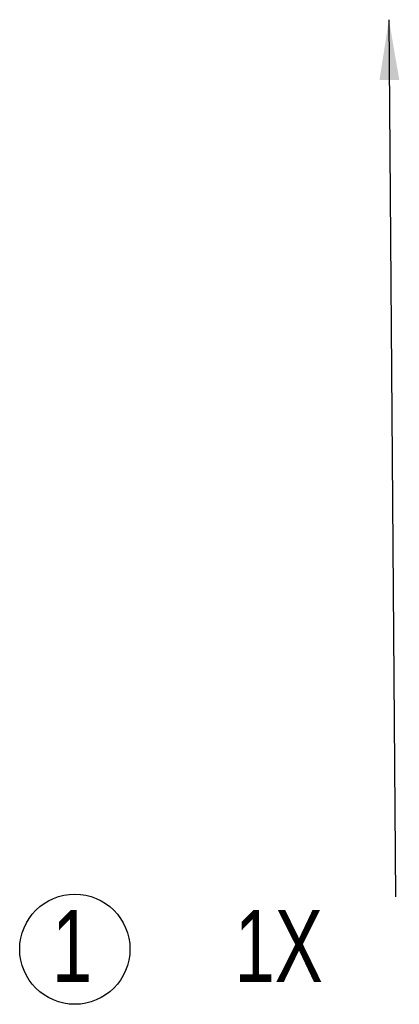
# Paper-space layout 'MA-KB-Cube Mounting Plate Bottom' of a CAD drawing. Header units: millimetres. Extents: x -591 to 203, y 7 to 289.
# Tile 1 of 4: x -591 to -579, y 186 to 219. Entities that reach past the tile are written whole.
import ezdxf

# ---------------------------------------------------------------- set-up
doc = ezdxf.new("R2010")
doc.units = ezdxf.units.MM
doc.layers.add('LOGO', color=7, linetype='Continuous')
doc.styles.add('SLDTEXTSTYLE1', font='TXT', dxfattribs={"width": 0.75})
doc.dimstyles.new('SLDDIMSTYLE2', dxfattribs={"dimtxt": 0.18, "dimasz": 2, "dimexe": 0, "dimexo": 0.0625, "dimgap": 0, "dimtad": 0, "dimtih": 1, "dimtoh": 1, "dimdec": 0, "dimrnd": 1e-09, "dimzin": 0, "dimdsep": 46, "dimtxsty": 'Standard', "dimsah": 1, "dimcen": 0.09, "dimadec": 0, "dimazin": 0, "dimtfac": 2, "dimtdec": 0, "dimtofl": 0, "dimtmove": 0, "dimatfit": 3, "dimfxl": 1, "dimfrac": 2, "dimtolj": 1, "dimtzin": 0, "dimarcsym": 0})

# ---------------------------------------------------------------- blocks, each defined once
blk = doc.blocks.new('SW_NOTE_0_100')
at = {"layer": 'LOGO', "color": 0}
blk.add_circle((-10.625, -1.729), 1.826, dxfattribs=at)
at = {"layer": 'LOGO', "color": 0, "attachment_point": 2, "style": 'SLDTEXTSTYLE1'}
for s, insert, char_height in [('1', (-10.717, -0.434), 2.381), ('1X', (-3.87, -0.434), 2.3813)]:
    blk.add_mtext(s, dxfattribs=dict(at, insert=insert, char_height=char_height))

psp = doc.layouts.new('MA-KB-Cube Mounting Plate Bottom')

# ---------------------------------------------------------------- block references
at = {"layer": 'LOGO'}
psp.add_blockref('SW_NOTE_0_100', (-578.81, 189.688), dxfattribs=at)

# ---------------------------------------------------------------- leaders
psp.add_leader([(-579.031, 218.746), (-578.81, 189.688)], dimstyle='SLDDIMSTYLE2', dxfattribs=at)

doc.saveas('drawing.dxf')
